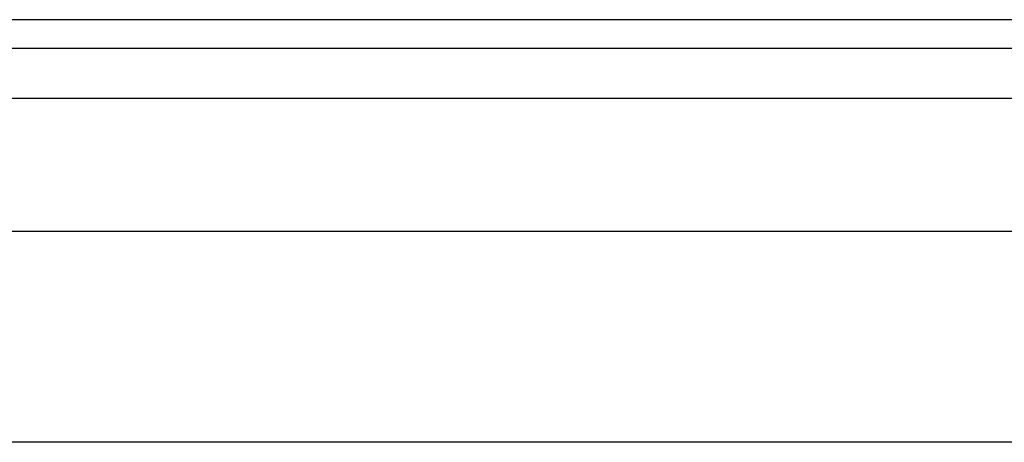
# Model space of a CAD drawing. Header units: inches. Extents: x 0 to 101, y -11 to 66.
# Tile 81 of 118: x 25.811 to 28.072, y 46.048 to 47.018. Entities that reach past the tile are written whole.
import ezdxf

# ---------------------------------------------------------------- set-up
doc = ezdxf.new("R2010")
doc.units = ezdxf.units.IN
doc.header["$LTSCALE"] = 6.067211
doc.header["$MEASUREMENT"] = 0
doc.layers.add('Visible Edges(ANSI)', color=7, linetype='Continuous', lineweight=25)
doc.layers.add('Visible Tangent Edges(ANSI)', color=7, linetype='Continuous', lineweight=25)

msp = doc.modelspace()

# ---------------------------------------------------------------- linework, layer by layer
at = {"layer": 'Visible Edges(ANSI)'}
for p, q in [((29.3559, 47.0183), (5.1814, 47.0183)), ((5.1814, 46.953), (29.3559, 46.953)), ((6.0815, 46.5333), (28.4307, 46.5333)), ((28.4307, 46.0484), (6.0815, 46.0484))]:
    msp.add_line(p, q, dxfattribs=at)
at = {"layer": 'Visible Tangent Edges(ANSI)'}
msp.add_line((5.1814, 46.8385), (29.3559, 46.8385), dxfattribs=at)

doc.saveas('drawing.dxf')
